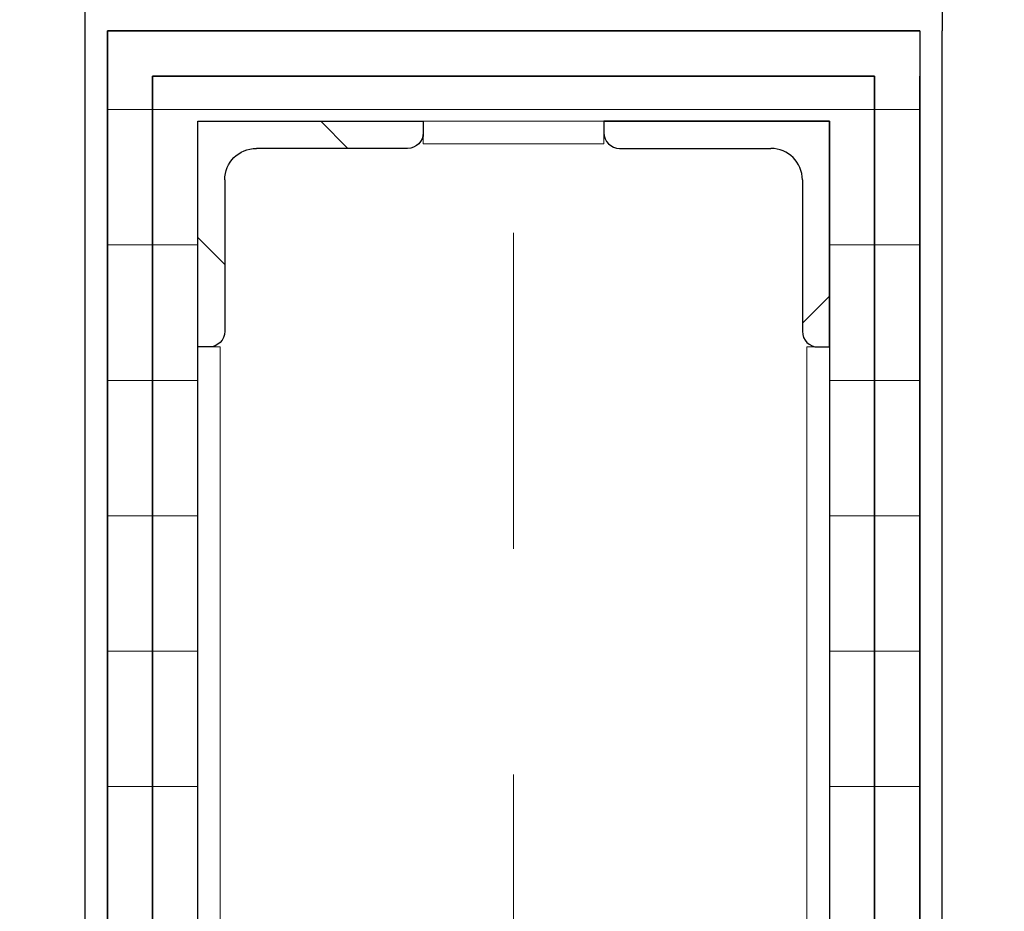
# Model space of a CAD drawing. Header units: millimetres. Extents: x 53458 to 260960, y -123310 to -86797.
# Tile 253 of 256: x 77896 to 78114, y -118708 to -118510. Entities that reach past the tile are written whole.
import ezdxf
from ezdxf.enums import TextEntityAlignment as Align

# ---------------------------------------------------------------- set-up
doc = ezdxf.new("R2010")
doc.units = ezdxf.units.MM
doc.header["$MEASUREMENT"] = 0
doc.linetypes.add('Przerywana podwójnie', pattern=[295, 125, -50, 70.00000000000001, -50])
doc.linetypes.add('Wipeout_Contour', pattern=[1000, 0, -1000])
for name, color, linetype in [('Nowe_A-Balkony-Słupy', 7, 'Continuous'), ('Nowe_A-Osi', 7, 'Continuous'), ('Nowe_A-Wymiary-Zewnętrzne', 7, 'Continuous')]:
    doc.layers.add(name, color=color, linetype=linetype)
for name, color, linetype, lineweight in [('Nowe_A-Balkony-Słupy_Nr_pióra__27', 7, 'Continuous', 25), ('Nowe_A-Balkony-Słupy_Nr_pióra__28', 7, 'Continuous', 25), ('Nowe_A-Balkony-Słupy_Nr_pióra__87', 7, 'Continuous', 13), ('Nowe_A-Balkony-Słupy_Nr_pióra__89', 7, 'Continuous', 13), ('Nowe_A-Osi_Nr_pióra__20', 1, 'Continuous', 13), ('Nowe_A-Osi_Nr_pióra__6', 5, 'Continuous', 13), ('Nowe_A-Wymiary-Zewnętrzne_Nr_pióra__46', 5, 'Continuous', 15)]:
    doc.layers.add(name, color=color, linetype=linetype, lineweight=lineweight)
doc.layers.add('Nowe_A-Wymiary-Zewnętrzne_Nr_pióra__45', color=7, linetype='Continuous', lineweight=15, true_color=0x40a5ff)
doc.layers.add('Nowe_A-Wymiary-Zewnętrzne_Nr_pióra__85', color=7, linetype='Continuous', lineweight=13, true_color=0x80c2ff)
doc.styles.add('STYL_AUTOMATYCZNY_1', font='arial.ttf')
doc.styles.add('STYL_AUTOMATYCZNY_2', font='arial.ttf')
doc.dimstyles.new('STYL_AUTOMATYCZNY__1', dxfattribs={"dimtxt": 125, "dimasz": 47.5, "dimexe": 0.18, "dimexo": 20, "dimgap": 0, "dimtad": 1, "dimtih": 1, "dimtoh": 1, "dimdec": 1, "dimlfac": 0.1, "dimzin": 0, "dimdsep": 46, "dimtxsty": 'STYL_AUTOMATYCZNY_2', "dimblk": 'ARROWHEAD_11', "dimblk1": 'ARROWHEAD_11', "dimblk2": 'ARROWHEAD_11', "dimcen": 0.09, "dimclrd": 256, "dimclre": 256, "dimclrt": 5, "dimadec": 1, "dimazin": 0, "dimtfac": 1, "dimtdec": 4, "dimtmove": 0, "dimatfit": 3, "dimfxl": 0, "dimtolj": 1, "dimtzin": 0, "dimarcsym": 0})
doc.dimstyles.new('STYL_AUTOMATYCZNY__2', dxfattribs={"dimtxt": 125, "dimasz": 47.5, "dimexe": 0.18, "dimexo": 20, "dimgap": 0, "dimtad": 1, "dimdec": 1, "dimlfac": 0.1, "dimzin": 0, "dimdsep": 46, "dimtxsty": 'STYL_AUTOMATYCZNY_2', "dimblk": 'ARROWHEAD_11', "dimblk1": 'ARROWHEAD_11', "dimblk2": 'ARROWHEAD_11', "dimcen": 0.09, "dimclrd": 256, "dimclre": 256, "dimclrt": 5, "dimadec": 1, "dimazin": 0, "dimtfac": 1, "dimtdec": 4, "dimtmove": 0, "dimatfit": 3, "dimfxl": 0, "dimtolj": 1, "dimtzin": 0, "dimarcsym": 0})
pattern_1 = [(0, (0, 0), (0, 30.0000011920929), [])]
pattern_2 = [(0, (0, 0), (0, 86.60254037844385), [0, -50]), (0, (25, 43.30126941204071), (0, 86.60254037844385), [0, -50])]

# ---------------------------------------------------------------- blocks, each defined once
blk = doc.blocks.new('Strop_9', base_point=(77935.072244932, -118852.5979270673))
at = {"layer": 'Nowe_A-Balkony-Słupy_Nr_pióra__89', "color": 7, "linetype": 'Continuous', "lineweight": 13, "flags": 128}
blk.add_lwpolyline([(77935.072244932, -118852.5979270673), (77935.072244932, -118532.5979270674), (78075.07224493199, -118532.5979270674), (78075.07224493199, -118852.5979270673)], close=True, dxfattribs=at)
blk = doc.blocks.new('Strop_10', base_point=(77935.072244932, -118852.5979270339))
at = {"layer": 'Nowe_A-Balkony-Słupy_Nr_pióra__89', "color": 7, "linetype": 'Continuous', "lineweight": 13, "flags": 128}
blk.add_lwpolyline([(77935.072244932, -118852.5979270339), (77935.072244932, -118532.597927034), (78075.07224493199, -118532.597927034), (78075.07224493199, -118852.5979270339)], close=True, dxfattribs=at)
blk = doc.blocks.new('Ściana_100', base_point=(78075.07224493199, -118532.5979270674))
at = {"layer": 'Nowe_A-Balkony-Słupy', "linetype": 'Continuous', "lineweight": 0, "true_color": 0x000000}
h = blk.add_hatch(dxfattribs=at)
h.set_pattern_fill('Sklejka', color=18, style=0, pattern_type=2)
h.set_pattern_definition(pattern_1)
h.paths.add_polyline_path([(78075.07224493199, -118532.5979270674), (78085.07224493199, -118522.5979270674), (78075.07224493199, -118522.5979270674)])
h = blk.add_hatch(dxfattribs=at)
h.set_pattern_fill('Sklejka', color=18, style=0, pattern_type=2)
h.set_pattern_definition(pattern_1)
h.paths.add_polyline_path([(78075.07224493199, -118532.5979270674), (78085.072244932, -118532.5979270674), (78085.072244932, -118522.5979270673)])
h = blk.add_hatch(dxfattribs=at)
h.set_pattern_fill('Sklejka', color=18, style=0, pattern_type=2)
h.set_pattern_definition(pattern_1)
h.paths.add_polyline_path([(78075.07224493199, -118532.5979270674), (78075.07224493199, -118852.5979270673), (78085.07224493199, -118852.5979270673), (78085.07224493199, -118532.5979270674)])
h = blk.add_hatch(dxfattribs=at)
h.set_pattern_fill('Sklejka', color=18, style=0, pattern_type=2)
h.set_pattern_definition(pattern_1)
h.paths.add_polyline_path([(78075.07224493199, -118862.5979270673), (78085.07224493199, -118862.5979270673), (78075.07224493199, -118852.5979270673)])
h = blk.add_hatch(dxfattribs=at)
h.set_pattern_fill('Sklejka', color=18, style=0, pattern_type=2)
h.set_pattern_definition(pattern_1)
h.paths.add_polyline_path([(78075.07224493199, -118852.5979270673), (78085.07224493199, -118862.5979270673), (78085.07224493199, -118852.5979270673)])
at = {"layer": 'Nowe_A-Balkony-Słupy_Nr_pióra__27', "color": 7, "linetype": 'Continuous', "lineweight": 25, "flags": 128}
for points in [[(78085.07224493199, -118522.5979270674), (78075.07224493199, -118522.5979270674)], [(78085.07224493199, -118862.5979270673), (78085.07224493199, -118522.5979270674)], [(78075.07224493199, -118532.5979270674), (78075.07224493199, -118852.5979270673)], [(78085.07224493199, -118862.5979270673), (78075.07224493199, -118862.5979270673)]]:
    blk.add_lwpolyline(points, dxfattribs=at)
blk = doc.blocks.new('Ściana_101', base_point=(77935.072244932, -118532.5979270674))
at = {"layer": 'Nowe_A-Balkony-Słupy', "linetype": 'Continuous', "lineweight": 0, "true_color": 0x000000}
h = blk.add_hatch(dxfattribs=at)
h.set_pattern_fill('Sklejka', color=18, style=0, pattern_type=2)
h.set_pattern_definition(pattern_1)
h.paths.add_polyline_path([(77935.072244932, -118532.5979270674), (77925.072244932, -118522.5979270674), (77925.072244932, -118532.5979270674)])
h = blk.add_hatch(dxfattribs=at)
h.set_pattern_fill('Sklejka', color=18, style=0, pattern_type=2)
h.set_pattern_definition(pattern_1)
h.paths.add_polyline_path([(77935.072244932, -118522.5979270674), (77925.072244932, -118522.5979270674), (77935.072244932, -118532.5979270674)])
h = blk.add_hatch(dxfattribs=at)
h.set_pattern_fill('Sklejka', color=18, style=0, pattern_type=2)
h.set_pattern_definition(pattern_1)
h.paths.add_polyline_path([(77935.072244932, -118532.5979270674), (78075.07224493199, -118532.5979270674), (78075.07224493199, -118522.5979270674), (77935.072244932, -118522.5979270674)])
at = {"layer": 'Nowe_A-Balkony-Słupy_Nr_pióra__27', "color": 7, "linetype": 'Continuous', "lineweight": 25, "flags": 128}
for points in [[(77925.072244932, -118522.5979270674), (77925.072244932, -118532.5979270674)], [(78075.07224493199, -118522.5979270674), (77925.072244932, -118522.5979270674)], [(77935.072244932, -118532.5979270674), (78075.07224493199, -118532.5979270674)]]:
    blk.add_lwpolyline(points, dxfattribs=at)
blk = doc.blocks.new('Ściana_102', base_point=(77925.07224493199, -118522.5979270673))
at = {"layer": 'Nowe_A-Balkony-Słupy', "linetype": 'Continuous', "lineweight": 0, "true_color": 0x000000}
h = blk.add_hatch(dxfattribs=at)
h.set_pattern_fill('Sklejka', color=18, style=0, pattern_type=2)
h.set_pattern_definition(pattern_1)
h.paths.add_polyline_path([(77925.07224493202, -118522.5979270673), (77915.072244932, -118512.5979270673), (77915.072244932, -118522.5979270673)])
h = blk.add_hatch(dxfattribs=at)
h.set_pattern_fill('Sklejka', color=18, style=0, pattern_type=2)
h.set_pattern_definition(pattern_1)
h.paths.add_polyline_path([(77925.07224493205, -118512.5979270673), (77915.07224493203, -118512.5979270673), (77925.07224493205, -118522.5979270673)])
h = blk.add_hatch(dxfattribs=at)
h.set_pattern_fill('Sklejka', color=18, style=0, pattern_type=2)
h.set_pattern_definition(pattern_1)
h.paths.add_polyline_path([(77925.07224493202, -118522.5979270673), (78085.072244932, -118522.5979270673), (78085.07224493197, -118512.5979270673), (77925.07224493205, -118512.5979270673)])
h = blk.add_hatch(dxfattribs=at)
h.set_pattern_fill('Sklejka', color=18, style=0, pattern_type=2)
h.set_pattern_definition(pattern_1)
h.paths.add_polyline_path([(78085.07224493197, -118522.5979270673), (78095.07224493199, -118522.5979270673), (78095.07224493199, -118512.5979270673)])
h = blk.add_hatch(dxfattribs=at)
h.set_pattern_fill('Sklejka', color=18, style=0, pattern_type=2)
h.set_pattern_definition(pattern_1)
h.paths.add_polyline_path([(78085.07224493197, -118522.5979270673), (78095.07224493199, -118512.5979270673), (78085.07224493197, -118512.5979270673)])
at = {"layer": 'Nowe_A-Balkony-Słupy_Nr_pióra__27', "color": 7, "linetype": 'Continuous', "lineweight": 25, "flags": 128}
for points in [[(77915.07224493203, -118512.5979270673), (77915.072244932, -118522.5979270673)], [(78095.07224493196, -118512.5979270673), (77915.07224493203, -118512.5979270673)], [(78095.07224493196, -118512.5979270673), (78095.07224493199, -118522.5979270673)], [(77925.07224493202, -118522.5979270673), (78085.07224493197, -118522.5979270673)]]:
    blk.add_lwpolyline(points, dxfattribs=at)
blk = doc.blocks.new('Ściana_103', base_point=(77915.07224493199, -118512.5979270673))
at = {"layer": 'Nowe_A-Balkony-Słupy', "linetype": 'Continuous', "lineweight": 0, "true_color": 0x000000}
h = blk.add_hatch(dxfattribs=at)
h.set_pattern_fill('Tynk', color=18, style=0, pattern_type=2)
h.set_pattern_definition(pattern_2)
h.paths.add_polyline_path([(77915.07224493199, -118512.5979270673), (77910.07224493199, -118507.5979270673), (77910.07224493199, -118512.5979270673)])
h = blk.add_hatch(dxfattribs=at)
h.set_pattern_fill('Tynk', color=18, style=0, pattern_type=2)
h.set_pattern_definition(pattern_2)
h.paths.add_polyline_path([(77915.07224493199, -118507.5979270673), (77910.07224493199, -118507.5979270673), (77915.07224493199, -118512.5979270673)])
h = blk.add_hatch(dxfattribs=at)
h.set_pattern_fill('Tynk', color=18, style=0, pattern_type=2)
h.set_pattern_definition(pattern_2)
h.paths.add_polyline_path([(77915.07224493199, -118512.5979270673), (78095.072244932, -118512.5979270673), (78095.072244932, -118507.5979270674), (77915.07224493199, -118507.5979270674)])
h = blk.add_hatch(dxfattribs=at)
h.set_pattern_fill('Tynk', color=18, style=0, pattern_type=2)
h.set_pattern_definition(pattern_2)
h.paths.add_polyline_path([(78095.072244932, -118512.5979270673), (78100.072244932, -118512.5979270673), (78100.072244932, -118507.5979270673)])
h = blk.add_hatch(dxfattribs=at)
h.set_pattern_fill('Tynk', color=18, style=0, pattern_type=2)
h.set_pattern_definition(pattern_2)
h.paths.add_polyline_path([(78095.072244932, -118512.5979270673), (78100.072244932, -118507.5979270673), (78095.072244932, -118507.5979270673)])
at = {"layer": 'Nowe_A-Balkony-Słupy_Nr_pióra__27', "color": 7, "linetype": 'Continuous', "lineweight": 25, "flags": 128}
for points in [[(77910.07224493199, -118507.5979270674), (77910.072244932, -118512.5979270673)], [(78100.072244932, -118507.5979270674), (77910.07224493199, -118507.5979270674)], [(78100.072244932, -118507.5979270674), (78100.07224493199, -118512.5979270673)], [(77915.07224493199, -118512.5979270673), (78095.072244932, -118512.5979270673)]]:
    blk.add_lwpolyline(points, dxfattribs=at)
blk = doc.blocks.new('Ściana_107', base_point=(77935.072244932, -118532.5979270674))
at = {"layer": 'Nowe_A-Balkony-Słupy', "linetype": 'Continuous', "lineweight": 0, "true_color": 0x000000}
h = blk.add_hatch(dxfattribs=at)
h.set_pattern_fill('Sklejka', color=18, style=0, pattern_type=2)
h.set_pattern_definition(pattern_1)
h.paths.add_polyline_path([(77935.072244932, -118852.5979270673), (77935.072244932, -118532.5979270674), (77925.072244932, -118532.5979270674), (77925.072244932, -118852.5979270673)])
at = {"layer": 'Nowe_A-Balkony-Słupy_Nr_pióra__27', "color": 7, "linetype": 'Continuous', "lineweight": 25, "flags": 128}
for points in [[(77925.072244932, -118532.5979270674), (77925.072244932, -118852.5979270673)], [(77935.072244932, -118852.5979270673), (77935.072244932, -118532.5979270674)]]:
    blk.add_lwpolyline(points, dxfattribs=at)
blk = doc.blocks.new('Ściana_108', base_point=(78085.07224493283, -118862.5979270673))
at = {"layer": 'Nowe_A-Balkony-Słupy', "linetype": 'Continuous', "lineweight": 0, "true_color": 0x000000}
h = blk.add_hatch(dxfattribs=at)
h.set_pattern_fill('Sklejka', color=18, style=0, pattern_type=2)
h.set_pattern_definition(pattern_1)
h.paths.add_polyline_path([(78085.07224493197, -118522.5979270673), (78085.07224493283, -118862.5979270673), (78095.07224493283, -118862.5979270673), (78095.07224493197, -118522.5979270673)])
at = {"layer": 'Nowe_A-Balkony-Słupy_Nr_pióra__27', "color": 7, "linetype": 'Continuous', "lineweight": 25, "flags": 128}
for points in [[(78085.07224493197, -118522.5979270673), (78085.07224493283, -118862.5979270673)], [(78095.07224493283, -118862.5979270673), (78095.07224493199, -118522.5979270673)]]:
    blk.add_lwpolyline(points, dxfattribs=at)
blk = doc.blocks.new('Ściana_109', base_point=(77925.07224493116, -118862.5979270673))
at = {"layer": 'Nowe_A-Balkony-Słupy', "linetype": 'Continuous', "lineweight": 0, "true_color": 0x000000}
h = blk.add_hatch(dxfattribs=at)
h.set_pattern_fill('Sklejka', color=18, style=0, pattern_type=2)
h.set_pattern_definition(pattern_1)
h.paths.add_polyline_path([(77925.07224493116, -118862.5979270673), (77925.07224493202, -118522.5979270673), (77915.072244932, -118522.5979270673), (77915.07224493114, -118862.5979270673)])
at = {"layer": 'Nowe_A-Balkony-Słupy_Nr_pióra__27', "color": 7, "linetype": 'Continuous', "lineweight": 25, "flags": 128}
for points in [[(77915.072244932, -118522.5979270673), (77915.07224493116, -118862.5979270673)], [(77925.07224493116, -118862.5979270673), (77925.07224493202, -118522.5979270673)]]:
    blk.add_lwpolyline(points, dxfattribs=at)
blk = doc.blocks.new('Ściana_110', base_point=(78095.07224493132, -118872.5979270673))
at = {"layer": 'Nowe_A-Balkony-Słupy', "linetype": 'Continuous', "lineweight": 0, "true_color": 0x000000}
h = blk.add_hatch(dxfattribs=at)
h.set_pattern_fill('Tynk', color=18, style=0, pattern_type=2)
h.set_pattern_definition(pattern_2)
h.paths.add_polyline_path([(78095.072244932, -118512.5979270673), (78095.07224493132, -118872.5979270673), (78100.07224493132, -118872.5979270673), (78100.07224493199, -118512.5979270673)])
at = {"layer": 'Nowe_A-Balkony-Słupy_Nr_pióra__27', "color": 7, "linetype": 'Continuous', "lineweight": 25, "flags": 128}
for points in [[(78095.072244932, -118512.5979270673), (78095.07224493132, -118872.5979270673)], [(78100.07224493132, -118872.5979270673), (78100.07224493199, -118512.5979270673)]]:
    blk.add_lwpolyline(points, dxfattribs=at)
blk = doc.blocks.new('Ściana_111', base_point=(77915.07224493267, -118872.5979270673))
at = {"layer": 'Nowe_A-Balkony-Słupy', "linetype": 'Continuous', "lineweight": 0, "true_color": 0x000000}
h = blk.add_hatch(dxfattribs=at)
h.set_pattern_fill('Tynk', color=18, style=0, pattern_type=2)
h.set_pattern_definition(pattern_2)
h.paths.add_polyline_path([(77915.07224493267, -118872.5979270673), (77915.07224493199, -118512.5979270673), (77910.07224493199, -118512.5979270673), (77910.07224493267, -118872.5979270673)])
at = {"layer": 'Nowe_A-Balkony-Słupy_Nr_pióra__27', "color": 7, "linetype": 'Continuous', "lineweight": 25, "flags": 128}
for points in [[(77910.072244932, -118512.5979270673), (77910.07224493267, -118872.5979270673)], [(77915.07224493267, -118872.5979270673), (77915.07224493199, -118512.5979270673)]]:
    blk.add_lwpolyline(points, dxfattribs=at)
blk = doc.blocks.new('Ściana_112', base_point=(78075.07224493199, -118802.5979270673))
at = {"color": 254, "linetype": 'Wipeout_Contour', "lineweight": 0, "ltscale": 568271.2457982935}
blk.add_wipeout([(78075.07224493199, -118802.5979270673), (78075.07224493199, -118582.59792706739), (78070.07224493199, -118582.59792706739), (78070.07224493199, -118802.5979270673)], dxfattribs=at).dxf.layer = 'Nowe_A-Balkony-Słupy'
at = {"layer": 'Nowe_A-Balkony-Słupy_Nr_pióra__87', "color": 7, "linetype": 'Continuous', "lineweight": 13, "flags": 128}
for points in [[(78075.07224493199, -118582.5979270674), (78070.07224493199, -118582.5979270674)], [(78070.07224493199, -118582.5979270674), (78070.07224493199, -118802.5979270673)], [(78075.07224493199, -118802.5979270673), (78075.07224493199, -118582.5979270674)], [(78070.07224493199, -118802.5979270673), (78075.07224493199, -118802.5979270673)]]:
    blk.add_lwpolyline(points, dxfattribs=at)
blk = doc.blocks.new('Ściana_113', base_point=(78075.07224493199, -118802.5979270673))
at = {"color": 254, "linetype": 'Wipeout_Contour', "lineweight": 0, "ltscale": 568271.2457982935}
blk.add_wipeout([(78075.07224493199, -118802.5979270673), (78075.07224493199, -118582.59792706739), (78070.07224493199, -118582.59792706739), (78070.07224493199, -118802.5979270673)], dxfattribs=at).dxf.layer = 'Nowe_A-Balkony-Słupy'
at = {"layer": 'Nowe_A-Balkony-Słupy_Nr_pióra__87', "color": 7, "linetype": 'Continuous', "lineweight": 13, "flags": 128}
for points in [[(78075.07224493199, -118582.5979270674), (78070.07224493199, -118582.5979270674)], [(78070.07224493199, -118582.5979270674), (78070.07224493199, -118802.5979270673)], [(78075.07224493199, -118802.5979270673), (78075.07224493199, -118582.5979270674)], [(78070.07224493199, -118802.5979270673), (78075.07224493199, -118802.5979270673)]]:
    blk.add_lwpolyline(points, dxfattribs=at)
blk = doc.blocks.new('Ściana_114', base_point=(77935.072244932, -118802.5979270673))
at = {"color": 254, "linetype": 'Wipeout_Contour', "lineweight": 0, "ltscale": 567974.6708678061}
blk.add_wipeout([(77940.072244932, -118802.5979270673), (77940.072244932, -118582.59792706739), (77935.072244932, -118582.59792706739), (77935.072244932, -118802.5979270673)], dxfattribs=at).dxf.layer = 'Nowe_A-Balkony-Słupy'
at = {"layer": 'Nowe_A-Balkony-Słupy_Nr_pióra__87', "color": 7, "linetype": 'Continuous', "lineweight": 13, "flags": 128}
for points in [[(77940.072244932, -118582.5979270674), (77935.072244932, -118582.5979270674)], [(77935.072244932, -118582.5979270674), (77935.072244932, -118802.5979270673)], [(77940.072244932, -118802.5979270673), (77940.072244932, -118582.5979270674)], [(77935.072244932, -118802.5979270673), (77940.072244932, -118802.5979270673)]]:
    blk.add_lwpolyline(points, dxfattribs=at)
blk = doc.blocks.new('Ściana_115', base_point=(77935.072244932, -118802.5979270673))
at = {"color": 254, "linetype": 'Wipeout_Contour', "lineweight": 0, "ltscale": 567974.670867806}
blk.add_wipeout([(77940.072244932, -118802.5979270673), (77940.072244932, -118582.59792706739), (77935.072244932, -118582.59792706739), (77935.072244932, -118802.5979270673)], dxfattribs=at).dxf.layer = 'Nowe_A-Balkony-Słupy'
at = {"layer": 'Nowe_A-Balkony-Słupy_Nr_pióra__87', "color": 7, "linetype": 'Continuous', "lineweight": 13, "flags": 128}
for points in [[(77940.072244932, -118582.5979270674), (77935.072244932, -118582.5979270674)], [(77935.072244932, -118582.5979270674), (77935.072244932, -118802.5979270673)], [(77940.072244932, -118802.5979270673), (77940.072244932, -118582.5979270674)], [(77935.072244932, -118802.5979270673), (77940.072244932, -118802.5979270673)]]:
    blk.add_lwpolyline(points, dxfattribs=at)
blk = doc.blocks.new('Ściana_118', base_point=(77985.07224493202, -118532.5979270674))
at = {"color": 254, "linetype": 'Wipeout_Contour', "lineweight": 0, "ltscale": 567596.4908716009}
blk.add_wipeout([(77985.072244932, -118537.5979270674), (78025.07224493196, -118537.5979270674), (78025.07224493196, -118532.5979270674), (77985.072244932, -118532.5979270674)], dxfattribs=at).dxf.layer = 'Nowe_A-Balkony-Słupy'
at = {"layer": 'Nowe_A-Balkony-Słupy_Nr_pióra__87', "color": 7, "linetype": 'Continuous', "lineweight": 13, "flags": 128}
for points in [[(78025.07224493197, -118532.5979270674), (77985.07224493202, -118532.5979270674)], [(77985.07224493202, -118532.5979270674), (77985.07224493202, -118537.5979270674)], [(78025.07224493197, -118537.5979270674), (78025.07224493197, -118532.5979270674)], [(77985.07224493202, -118537.5979270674), (78025.07224493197, -118537.5979270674)]]:
    blk.add_lwpolyline(points, dxfattribs=at)
blk = doc.blocks.new('Ściana_119', base_point=(77985.07224493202, -118532.5979270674))
at = {"color": 254, "linetype": 'Wipeout_Contour', "lineweight": 0, "ltscale": 567596.4908716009}
blk.add_wipeout([(77985.072244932, -118537.5979270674), (78025.07224493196, -118537.5979270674), (78025.07224493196, -118532.5979270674), (77985.072244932, -118532.5979270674)], dxfattribs=at).dxf.layer = 'Nowe_A-Balkony-Słupy'
at = {"layer": 'Nowe_A-Balkony-Słupy_Nr_pióra__87', "color": 7, "linetype": 'Continuous', "lineweight": 13, "flags": 128}
for points in [[(78025.07224493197, -118532.5979270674), (77985.07224493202, -118532.5979270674)], [(77985.07224493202, -118532.5979270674), (77985.07224493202, -118537.5979270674)], [(78025.07224493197, -118537.5979270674), (78025.07224493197, -118532.5979270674)], [(77985.07224493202, -118537.5979270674), (78025.07224493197, -118537.5979270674)]]:
    blk.add_lwpolyline(points, dxfattribs=at)
blk = doc.blocks.new('Standardowy znacznik osi')
at = {"layer": 'Nowe_A-Osi_Nr_pióra__20', "color": 1, "linetype": 'Przerywana podwójnie', "lineweight": 13}
blk.add_line((23209.81777647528, 0), (24209.81777647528, 0), dxfattribs=at)
at = {"layer": 'Nowe_A-Osi_Nr_pióra__6', "color": 5, "lineweight": 13, "style": 'STYL_AUTOMATYCZNY_1'}
blk.add_attdef('AC_MarkerText_1', text='', height=400, rotation=90.00000000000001, dxfattribs=at).set_placement((-666.4285714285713, -91.42855331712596), align=Align.TOP_CENTER)
blk = doc.blocks.new('Słup kątownik symetrycz 27')
at = {"layer": 'Nowe_A-Balkony-Słupy', "linetype": 'Continuous', "lineweight": 0, "true_color": 0xffffff}
h = blk.add_hatch(dxfattribs=at)
h.set_pattern_fill('Stal', style=0, pattern_type=2)
h.set_pattern_definition([(45, (0, 0), (-79.5495128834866, 79.5495128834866), []), (45, (-26.51650429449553, 26.51650429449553), (-79.5495128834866, 79.5495128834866), [])])
h.paths.add_polyline_path([(25, -25), (25, -22.5, 0.414213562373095), (21.5, -19), (-12, -19, -0.414213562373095), (-19, -12), (-19, 21.5, 0.414213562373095), (-22.5, 25), (-25, 25), (-25, -25)])
at = {"layer": 'Nowe_A-Balkony-Słupy_Nr_pióra__28', "color": 7, "linetype": 'Continuous', "lineweight": 25}
for p, q in [((-22.5, 25), (-25, 25)), ((-25, 25), (-25, -25)), ((-19, -12), (-19, 21.5)), ((21.5, -19), (-12, -19)), ((25, -25), (25, -22.5)), ((-25, -25), (25, -25))]:
    blk.add_line(p, q, dxfattribs=at)
for centre, radius, start, end in [((-22.5, 21.5), 3.500000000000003, 0, 90), ((-12, -12), 7.000000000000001, 180, 270), ((21.5, -22.5), 3.500000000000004, 0, 90)]:
    blk.add_arc(centre, radius, start, end, dxfattribs=at)
blk = doc.blocks.new('*D620')
at = {"layer": 'Nowe_A-Wymiary-Zewnętrzne_Nr_pióra__45', "linetype": 'Continuous', "lineweight": 15, "true_color": 0x40a5ff}
for points in [[(71992.57227986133, -119360.1247868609), (71993.52378584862, -119364.9083297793), (71996.23344501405, -119368.9636217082), (72000.28873694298, -119371.6732808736), (72005.07227986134, -119372.6247868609), (72009.8558227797, -119371.6732808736), (72013.91111470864, -119368.9636217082), (72016.62077387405, -119364.9083297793), (72017.57227986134, -119360.1247868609), (72016.62077387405, -119355.3412439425), (72013.91111470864, -119351.2859520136), (72009.8558227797, -119348.5762928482), (72005.07227986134, -119347.6247868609), (72000.28873694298, -119348.5762928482), (71996.23344501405, -119351.2859520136), (71993.52378584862, -119355.3412439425)], [(77992.57224493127, -119360.1247868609), (77993.52375091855, -119364.9083297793), (77996.23341008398, -119368.9636217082), (78000.28870201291, -119371.6732808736), (78005.07224493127, -119372.6247868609), (78009.85578784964, -119371.6732808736), (78013.91107977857, -119368.9636217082), (78016.62073894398, -119364.9083297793), (78017.57224493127, -119360.1247868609), (78016.62073894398, -119355.3412439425), (78013.91107977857, -119351.2859520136), (78009.85578784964, -119348.5762928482), (78005.07224493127, -119347.6247868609), (78000.28870201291, -119348.5762928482), (77996.23341008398, -119351.2859520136), (77993.52375091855, -119355.3412439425)]]:
    blk.add_hatch(color=161, dxfattribs=at).paths.add_polyline_path(points)
at = {"layer": 'Nowe_A-Wymiary-Zewnętrzne_Nr_pióra__45', "color": 161, "linetype": 'Continuous', "lineweight": 15, "true_color": 0x40a5ff}
for centre in [(72005.07227986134, -119360.1247868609), (78005.07224493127, -119360.1247868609)]:
    blk.add_circle(centre, 12.5, dxfattribs=at)
at = {"layer": 'Nowe_A-Wymiary-Zewnętrzne_Nr_pióra__85', "color": 151, "linetype": 'Continuous', "lineweight": 13, "true_color": 0x80c2ff}
for p, q in [((72005.07227986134, -119347.6247868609), (72005.07227986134, -119313.2497868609)), ((78005.07224493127, -119347.6247868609), (78005.07224493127, -119313.2497868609)), ((72017.57227986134, -119360.1247868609), (77992.57224493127, -119360.1247868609)), ((72005.07227986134, -119406.9997868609), (72005.07227986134, -119372.6247868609)), ((78005.07224493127, -119406.9997868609), (78005.07224493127, -119372.6247868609))]:
    blk.add_line(p, q, dxfattribs=at)
at = {"layer": 'Nowe_A-Wymiary-Zewnętrzne_Nr_pióra__46', "color": 5, "lineweight": 15, "insert": (74790.57725047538, -119335.1247868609), "char_height": 125, "attachment_point": 7, "style": 'STYL_AUTOMATYCZNY_2'}
blk.add_mtext('\\A1;{\\pql;\\fArial|b0|i0|c238|p0;\\W1.000000;600,0}', dxfattribs=at)
blk = doc.blocks.new('ARROWHEAD_11')
at = {"color": 0, "linetype": 'Continuous', "lineweight": 0}
blk.add_line((0, 0), (-1, 0), dxfattribs=at)
at = {"color": 0, "linetype": 'Continuous', "lineweight": 0, "const_width": 0.25, "flags": 128}
blk.add_lwpolyline([(-0.125, 0, 1), (0.125, 0, 1)], format="xyb", close=True, dxfattribs=at)
blk = doc.blocks.new('*D621')
at = {"layer": 'Nowe_A-Wymiary-Zewnętrzne_Nr_pióra__45', "linetype": 'Continuous', "lineweight": 15, "true_color": 0x40a5ff}
for points in [[(77992.57224493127, -119360.1247868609), (77993.52375091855, -119364.9083297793), (77996.23341008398, -119368.9636217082), (78000.28870201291, -119371.6732808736), (78005.07224493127, -119372.6247868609), (78009.85578784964, -119371.6732808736), (78013.91107977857, -119368.9636217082), (78016.62073894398, -119364.9083297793), (78017.57224493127, -119360.1247868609), (78016.62073894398, -119355.3412439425), (78013.91107977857, -119351.2859520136), (78009.85578784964, -119348.5762928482), (78005.07224493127, -119347.6247868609), (78000.28870201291, -119348.5762928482), (77996.23341008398, -119351.2859520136), (77993.52375091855, -119355.3412439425)], [(83992.5722100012, -119360.1247868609), (83993.52371598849, -119364.9083297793), (83996.23337515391, -119368.9636217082), (84000.28866708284, -119371.6732808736), (84005.0722100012, -119372.6247868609), (84009.85575291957, -119371.6732808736), (84013.9110448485, -119368.9636217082), (84016.62070401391, -119364.9083297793), (84017.5722100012, -119360.1247868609), (84016.62070401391, -119355.3412439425), (84013.9110448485, -119351.2859520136), (84009.85575291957, -119348.5762928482), (84005.0722100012, -119347.6247868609), (84000.28866708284, -119348.5762928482), (83996.23337515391, -119351.2859520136), (83993.52371598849, -119355.3412439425)]]:
    blk.add_hatch(color=161, dxfattribs=at).paths.add_polyline_path(points)
at = {"layer": 'Nowe_A-Wymiary-Zewnętrzne_Nr_pióra__45', "color": 161, "linetype": 'Continuous', "lineweight": 15, "true_color": 0x40a5ff}
for centre in [(78005.07224493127, -119360.1247868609), (84005.0722100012, -119360.1247868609)]:
    blk.add_circle(centre, 12.5, dxfattribs=at)
at = {"layer": 'Nowe_A-Wymiary-Zewnętrzne_Nr_pióra__85', "color": 151, "linetype": 'Continuous', "lineweight": 13, "true_color": 0x80c2ff}
for p, q in [((78005.07224493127, -119347.6247868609), (78005.07224493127, -119313.2497868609)), ((84005.0722100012, -119347.6247868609), (84005.0722100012, -119313.2497868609)), ((78017.57224493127, -119360.1247868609), (83992.5722100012, -119360.1247868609)), ((78005.07224493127, -119406.9997868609), (78005.07224493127, -119372.6247868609)), ((84005.0722100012, -119406.9997868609), (84005.0722100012, -119372.6247868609))]:
    blk.add_line(p, q, dxfattribs=at)
at = {"layer": 'Nowe_A-Wymiary-Zewnętrzne_Nr_pióra__46', "color": 5, "lineweight": 15, "insert": (80790.5772155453, -119335.1247868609), "char_height": 125, "attachment_point": 7, "style": 'STYL_AUTOMATYCZNY_2'}
blk.add_mtext('\\A1;{\\pql;\\fArial|b0|i0|c238|p0;\\W1.000000;600,0}', dxfattribs=at)
blk = doc.blocks.new('*D629')
at = {"layer": 'Nowe_A-Wymiary-Zewnętrzne_Nr_pióra__45', "linetype": 'Continuous', "lineweight": 15, "true_color": 0x40a5ff}
for points in [[(77857.57224493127, -119576.1083088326), (77858.52375091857, -119580.891851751), (77861.23341008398, -119584.9471436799), (77865.28870201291, -119587.6568028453), (77870.07224493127, -119588.6083088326), (77874.85578784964, -119587.6568028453), (77878.91107977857, -119584.9471436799), (77881.620738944, -119580.891851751), (77882.57224493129, -119576.1083088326), (77881.620738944, -119571.3247659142), (77878.91107977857, -119567.2694739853), (77874.85578784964, -119564.5598148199), (77870.07224493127, -119563.6083088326), (77865.28870201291, -119564.5598148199), (77861.23341008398, -119567.2694739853), (77858.52375091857, -119571.3247659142)], [(78127.57224493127, -119576.1083088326), (78128.52375091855, -119580.891851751), (78131.23341008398, -119584.9471436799), (78135.28870201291, -119587.6568028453), (78140.07224493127, -119588.6083088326), (78144.85578784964, -119587.6568028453), (78148.91107977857, -119584.9471436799), (78151.620738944, -119580.891851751), (78152.57224493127, -119576.1083088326), (78151.620738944, -119571.3247659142), (78148.91107977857, -119567.2694739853), (78144.85578784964, -119564.5598148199), (78140.07224493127, -119563.6083088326), (78135.28870201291, -119564.5598148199), (78131.23341008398, -119567.2694739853), (78128.52375091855, -119571.3247659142)]]:
    blk.add_hatch(color=161, dxfattribs=at).paths.add_polyline_path(points)
at = {"layer": 'Nowe_A-Wymiary-Zewnętrzne_Nr_pióra__45', "color": 161, "linetype": 'Continuous', "lineweight": 15, "true_color": 0x40a5ff}
for centre in [(77870.07224493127, -119576.1083088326), (78140.07224493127, -119576.1083088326)]:
    blk.add_circle(centre, 12.5, dxfattribs=at)
at = {"layer": 'Nowe_A-Wymiary-Zewnętrzne_Nr_pióra__85', "color": 151, "linetype": 'Continuous', "lineweight": 13, "true_color": 0x80c2ff}
for p, q in [((77870.07224493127, -119563.6083088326), (77870.07224493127, -119529.2333088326)), ((78140.07224493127, -119563.6083088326), (78140.07224493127, -119529.2333088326)), ((77882.57224493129, -119576.1083088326), (78127.57224493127, -119576.1083088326)), ((77870.07224493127, -119622.9833088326), (77870.07224493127, -119588.6083088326)), ((78140.07224493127, -119622.9833088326), (78140.07224493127, -119588.6083088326))]:
    blk.add_line(p, q, dxfattribs=at)
blk = doc.blocks.new('*D634')
at = {"layer": 'Nowe_A-Wymiary-Zewnętrzne_Nr_pióra__45', "linetype": 'Continuous', "lineweight": 15, "true_color": 0x40a5ff}
for points in [[(64757.57224493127, -120008.075352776), (64758.52375091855, -120012.8588956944), (64761.23341008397, -120016.9141876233), (64765.28870201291, -120019.6238467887), (64770.07224493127, -120020.575352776), (64774.85578784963, -120019.6238467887), (64778.91107977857, -120016.9141876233), (64781.62073894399, -120012.8588956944), (64782.57224493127, -120008.075352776), (64781.62073894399, -120003.2918098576), (64778.91107977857, -119999.2365179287), (64774.85578784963, -119996.5268587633), (64770.07224493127, -119995.575352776), (64765.28870201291, -119996.5268587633), (64761.23341008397, -119999.2365179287), (64758.52375091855, -120003.2918098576)], [(91227.57224493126, -120008.075352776), (91228.52375091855, -120012.8588956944), (91231.23341008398, -120016.9141876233), (91235.28870201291, -120019.6238467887), (91240.07224493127, -120020.575352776), (91244.85578784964, -120019.6238467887), (91248.91107977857, -120016.9141876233), (91251.62073894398, -120012.8588956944), (91252.57224493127, -120008.075352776), (91251.62073894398, -120003.2918098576), (91248.91107977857, -119999.2365179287), (91244.85578784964, -119996.5268587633), (91240.07224493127, -119995.575352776), (91235.28870201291, -119996.5268587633), (91231.23341008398, -119999.2365179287), (91228.52375091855, -120003.2918098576)]]:
    blk.add_hatch(color=161, dxfattribs=at).paths.add_polyline_path(points)
at = {"layer": 'Nowe_A-Wymiary-Zewnętrzne_Nr_pióra__45', "color": 161, "linetype": 'Continuous', "lineweight": 15, "true_color": 0x40a5ff}
for centre in [(64770.07224493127, -120008.075352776), (91240.07224493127, -120008.075352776)]:
    blk.add_circle(centre, 12.5, dxfattribs=at)
at = {"layer": 'Nowe_A-Wymiary-Zewnętrzne_Nr_pióra__85', "color": 151, "linetype": 'Continuous', "lineweight": 13, "true_color": 0x80c2ff}
for p, q in [((64770.07224493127, -119995.575352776), (64770.07224493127, -119961.200352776)), ((91240.07224493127, -119995.575352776), (91240.07224493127, -119961.200352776)), ((64745.07224493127, -120008.075352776), (64757.57224493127, -120008.075352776)), ((64782.57224493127, -120008.075352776), (91227.57224493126, -120008.075352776)), ((91252.57224493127, -120008.075352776), (91265.07224493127, -120008.075352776)), ((64770.07224493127, -120054.950352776), (64770.07224493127, -120020.575352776)), ((91240.07224493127, -120054.950352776), (91240.07224493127, -120020.575352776))]:
    blk.add_line(p, q, dxfattribs=at)
at = {"layer": 'Nowe_A-Wymiary-Zewnętrzne_Nr_pióra__46', "color": 5, "lineweight": 15, "insert": (77719.09287589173, -119983.075352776), "char_height": 125, "attachment_point": 7, "style": 'STYL_AUTOMATYCZNY_2'}
blk.add_mtext('\\A1;{\\pql;\\fArial|b0|i0|c238|p0;\\W1.000000;2\xa0647,0}', dxfattribs=at)
blk = doc.blocks.new('*D645')
at = {"layer": 'Nowe_A-Wymiary-Zewnętrzne_Nr_pióra__45', "linetype": 'Continuous', "lineweight": 15, "true_color": 0x40a5ff}
for points in [[(77392.57224493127, -119792.0918308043), (77393.52375091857, -119796.8753737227), (77396.23341008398, -119800.9306656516), (77400.28870201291, -119803.640324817), (77405.07224493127, -119804.5918308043), (77409.85578784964, -119803.640324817), (77413.91107977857, -119800.9306656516), (77416.620738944, -119796.8753737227), (77417.57224493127, -119792.0918308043), (77416.620738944, -119787.3082878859), (77413.91107977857, -119783.252995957), (77409.85578784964, -119780.5433367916), (77405.07224493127, -119779.5918308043), (77400.28870201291, -119780.5433367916), (77396.23341008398, -119783.252995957), (77393.52375091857, -119787.3082878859)], [(78592.57224493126, -119792.0918308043), (78593.52375091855, -119796.8753737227), (78596.23341008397, -119800.9306656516), (78600.2887020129, -119803.640324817), (78605.07224493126, -119804.5918308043), (78609.85578784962, -119803.640324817), (78613.91107977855, -119800.9306656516), (78616.62073894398, -119796.8753737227), (78617.57224493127, -119792.0918308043), (78616.62073894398, -119787.3082878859), (78613.91107977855, -119783.252995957), (78609.85578784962, -119780.5433367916), (78605.07224493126, -119779.5918308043), (78600.2887020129, -119780.5433367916), (78596.23341008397, -119783.252995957), (78593.52375091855, -119787.3082878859)]]:
    blk.add_hatch(color=161, dxfattribs=at).paths.add_polyline_path(points)
at = {"layer": 'Nowe_A-Wymiary-Zewnętrzne_Nr_pióra__45', "color": 161, "linetype": 'Continuous', "lineweight": 15, "true_color": 0x40a5ff}
for centre in [(77405.07224493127, -119792.0918308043), (78605.07224493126, -119792.0918308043)]:
    blk.add_circle(centre, 12.5, dxfattribs=at)
at = {"layer": 'Nowe_A-Wymiary-Zewnętrzne_Nr_pióra__85', "color": 151, "linetype": 'Continuous', "lineweight": 13, "true_color": 0x80c2ff}
for p, q in [((77405.07224493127, -119779.5918308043), (77405.07224493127, -119745.2168308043)), ((78605.07224493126, -119779.5918308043), (78605.07224493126, -119745.2168308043)), ((77417.57224493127, -119792.0918308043), (78592.57224493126, -119792.0918308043)), ((77405.07224493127, -119838.9668308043), (77405.07224493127, -119804.5918308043)), ((78605.07224493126, -119838.9668308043), (78605.07224493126, -119804.5918308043))]:
    blk.add_line(p, q, dxfattribs=at)
at = {"layer": 'Nowe_A-Wymiary-Zewnętrzne_Nr_pióra__46', "color": 5, "lineweight": 15, "insert": (77790.57723301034, -119767.0918308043), "char_height": 125, "attachment_point": 7, "style": 'STYL_AUTOMATYCZNY_2'}
blk.add_mtext('\\A1;{\\pql;\\fArial|b0|i0|c238|p0;\\W1.000000;120,0}', dxfattribs=at)
blk = doc.blocks.new('*D689')
at = {"layer": 'Nowe_A-Wymiary-Zewnętrzne_Nr_pióra__45', "linetype": 'Continuous', "lineweight": 15, "true_color": 0x40a5ff}
for points in [[(93236.4915087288, -117377.597843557), (93237.44301471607, -117382.3813864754), (93240.1526738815, -117386.4366784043), (93244.20796581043, -117389.1463375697), (93248.9915087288, -117390.097843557), (93253.77505164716, -117389.1463375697), (93257.83034357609, -117386.4366784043), (93260.5400027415, -117382.3813864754), (93261.4915087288, -117377.597843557), (93260.5400027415, -117372.8143006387), (93257.83034357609, -117368.7590087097), (93253.77505164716, -117366.0493495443), (93248.9915087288, -117365.097843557), (93244.20796581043, -117366.0493495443), (93240.1526738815, -117368.7590087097), (93237.44301471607, -117372.8143006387)], [(93236.4915087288, -118877.5979270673), (93237.44301471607, -118882.3814699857), (93240.1526738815, -118886.4367619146), (93244.20796581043, -118889.14642108), (93248.9915087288, -118890.0979270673), (93253.77505164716, -118889.14642108), (93257.83034357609, -118886.4367619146), (93260.5400027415, -118882.3814699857), (93261.4915087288, -118877.5979270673), (93260.5400027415, -118872.814384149), (93257.83034357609, -118868.75909222), (93253.77505164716, -118866.0494330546), (93248.9915087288, -118865.0979270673), (93244.20796581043, -118866.0494330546), (93240.1526738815, -118868.75909222), (93237.44301471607, -118872.814384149)]]:
    blk.add_hatch(color=161, dxfattribs=at).paths.add_polyline_path(points)
at = {"layer": 'Nowe_A-Wymiary-Zewnętrzne_Nr_pióra__45', "color": 161, "linetype": 'Continuous', "lineweight": 15, "true_color": 0x40a5ff}
for centre in [(93248.9915087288, -117377.597843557), (93248.9915087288, -118877.5979270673)]:
    blk.add_circle(centre, 12.5, dxfattribs=at)
at = {"layer": 'Nowe_A-Wymiary-Zewnętrzne_Nr_pióra__85', "color": 151, "linetype": 'Continuous', "lineweight": 13, "true_color": 0x80c2ff}
for p, q in [((93236.4915087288, -117377.597843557), (93202.1165087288, -117377.597843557)), ((93295.8665087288, -117377.597843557), (93261.4915087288, -117377.597843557)), ((93248.9915087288, -118865.0979270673), (93248.9915087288, -117390.097843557)), ((93236.4915087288, -118877.5979270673), (93202.1165087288, -118877.5979270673)), ((93295.8665087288, -118877.5979270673), (93261.4915087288, -118877.5979270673)), ((93248.9915087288, -118902.5979270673), (93248.9915087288, -118890.0979270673))]:
    blk.add_line(p, q, dxfattribs=at)
at = {"layer": 'Nowe_A-Wymiary-Zewnętrzne_Nr_pióra__46', "color": 5, "lineweight": 15, "insert": (93223.99150872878, -118342.0928972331), "char_height": 125, "attachment_point": 7, "rotation": 90, "style": 'STYL_AUTOMATYCZNY_2'}
blk.add_mtext('\\A1;{\\pql;\\fArial|b0|i0|c238|p0;\\W1.000000;150,0}', dxfattribs=at)

msp = doc.modelspace()

# ---------------------------------------------------------------- block references
at = {"layer": 'Nowe_A-Balkony-Słupy', "color": 7, "lineweight": 25}
for name, p in [('Ściana_103', (77915.07224493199, -118512.5979270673)), ('Ściana_111', (77915.07224493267, -118872.5979270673)), ('Ściana_102', (77925.07224493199, -118522.5979270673)), ('Ściana_110', (78095.07224493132, -118872.5979270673)), ('Ściana_109', (77925.07224493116, -118862.5979270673)), ('Ściana_101', (77935.072244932, -118532.5979270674)), ('Ściana_100', (78075.07224493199, -118532.5979270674)), ('Ściana_108', (78085.07224493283, -118862.5979270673)), ('Ściana_107', (77935.072244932, -118532.5979270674))]:
    msp.add_blockref(name, p, dxfattribs=at)
at = {"layer": 'Nowe_A-Balkony-Słupy', "color": 7, "linetype": 'Continuous', "lineweight": 13}
for name, p in [('Strop_9', (77935.072244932, -118852.5979270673)), ('Strop_10', (77935.072244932, -118852.5979270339))]:
    msp.add_blockref(name, p, dxfattribs=at)

# ---------------------------------------------------------------- next in the draw order: block references
at = {"layer": 'Nowe_A-Balkony-Słupy', "color": 7, "lineweight": 25}
for name, p in [('Ściana_118', (77985.07224493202, -118532.5979270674)), ('Ściana_114', (77935.072244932, -118802.5979270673)), ('Ściana_112', (78075.07224493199, -118802.5979270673))]:
    msp.add_blockref(name, p, dxfattribs=at)

# ---------------------------------------------------------------- next in the draw order: block references
for name, p in [('Ściana_119', (77985.07224493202, -118532.5979270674)), ('Ściana_115', (77935.072244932, -118802.5979270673)), ('Ściana_113', (78075.07224493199, -118802.5979270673))]:
    msp.add_blockref(name, p, dxfattribs=at)

# ---------------------------------------------------------------- next in the draw order: block references
at = {"layer": 'Nowe_A-Balkony-Słupy', "color": 7, "linetype": 'Continuous', "lineweight": 13, "xscale": -1, "zscale": 1000, "rotation": 180}
msp.add_blockref('Słup kątownik symetrycz 27', (77960.072244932, -118557.5979270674), dxfattribs=at)
at = {"layer": 'Nowe_A-Balkony-Słupy', "color": 7, "linetype": 'Continuous', "lineweight": 13, "zscale": 1000, "rotation": 180}
msp.add_blockref('Słup kątownik symetrycz 27', (78050.07224493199, -118557.5979270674), dxfattribs=at)
at = {"layer": 'Nowe_A-Osi', "color": 8, "linetype": 'Continuous', "lineweight": 13, "zscale": 1000, "rotation": 270}
msp.add_blockref('Standardowy znacznik osi', (78005.07224493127, -94582.4787611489), dxfattribs=at)

# ---------------------------------------------------------------- next in the draw order: dimensions: what is measured, and where the dimension line sits
at = {"layer": 'Nowe_A-Wymiary-Zewnętrzne', "color": 151, "linetype": 'Continuous', "lineweight": 13, "true_color": 0x80c2ff}
for base, p1, p2, picture, middle in [((91240.07224493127, -120008.075352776), (64770.07224493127, -98707.59784355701), (91240.07224493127, -98707.59784355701), '*D634', (78000.21413458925, -119920.575352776)), ((78140.07224493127, -119576.1083088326), (77870.07224493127, -100562.5968441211), (78140.07224493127, -100692.5968441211), '*D629', (77685.74475198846, -119488.6083088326)), ((78005.07224493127, -119360.1247868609), (72005.07227986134, -107442.5958496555), (78005.07224493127, -107442.5958496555), '*D620', (74999.9641341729, -119272.6247868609)), ((84005.0722100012, -119360.1247868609), (78005.07224493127, -107442.5958496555), (84005.0722100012, -107442.5958496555), '*D621', (80999.96409924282, -119272.6247868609)), ((78605.07224493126, -119792.0918308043), (77405.07224493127, -117167.597843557), (78605.07224493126, -117167.597843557), '*D645', (77999.96411670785, -119704.5918308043))]:
    dim = msp.add_linear_dim(base=base, p1=p1, p2=p2, dimstyle='STYL_AUTOMATYCZNY__1', dxfattribs=at)
    dim.commit()
    dim.dimension.update_dxf_attribs({"geometry": picture, "text_midpoint": middle, "dimtype": 160})
dim = msp.add_linear_dim(base=(93248.9915087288, -117377.597843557), p1=(64920.07224493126, -118877.5979270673), p2=(64770.07224493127, -117377.597843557), angle=90, dimstyle='STYL_AUTOMATYCZNY__2', dxfattribs=at)
dim.commit()
dim.dimension.update_dxf_attribs({"geometry": '*D689', "text_midpoint": (93161.49150872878, -118132.7060135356), "dimtype": 160, "text_rotation": 90})

doc.saveas('drawing.dxf')
